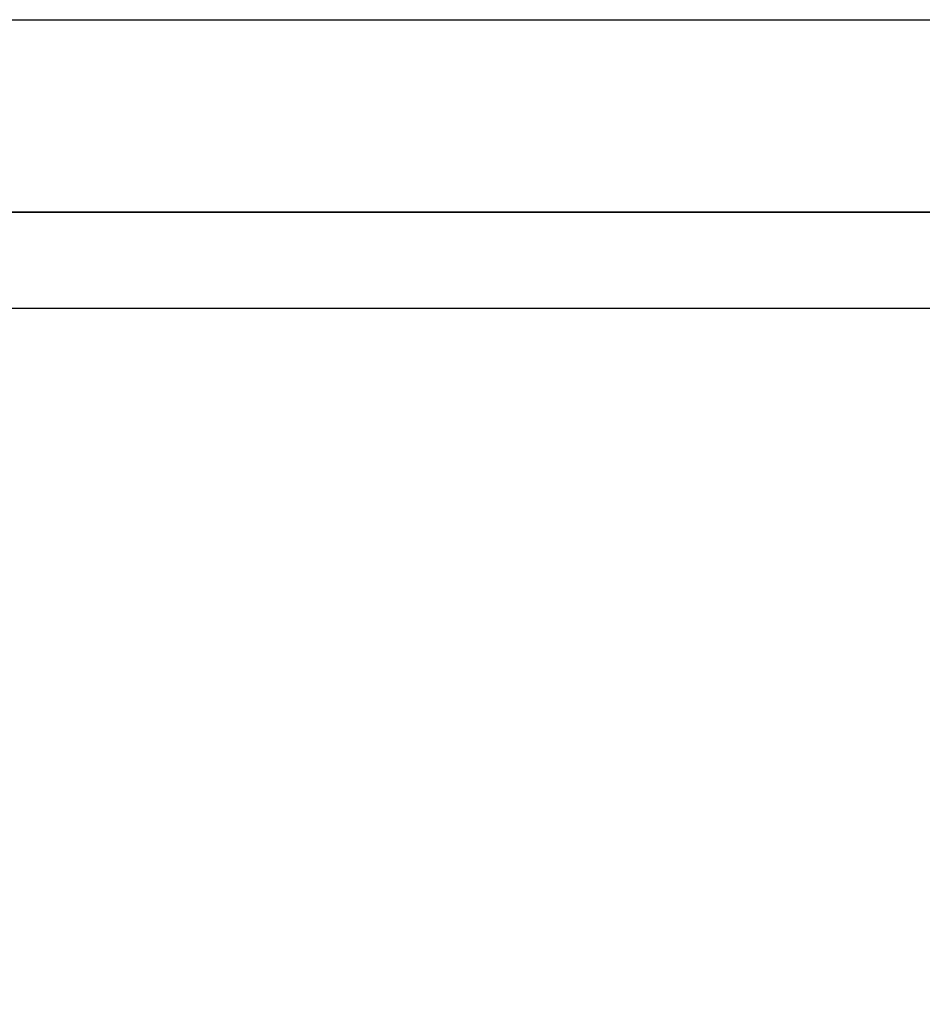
# Model space of a CAD drawing. Header units: millimetres. Extents: x 373037 to 682063, y 76092 to 274210.
# Tile 209 of 256: x 660495 to 660965, y 272420 to 272932. Entities that reach past the tile are written whole.
import ezdxf

# ---------------------------------------------------------------- set-up
doc = ezdxf.new("R2010")
doc.units = ezdxf.units.MM
doc.header["$LTSCALE"] = 100
doc.linetypes.add('ČÁRKOVANÁ', pattern=[19.05, 12.7, -6.35])
doc.layers.add('PUDORYS', color=253, linetype='CONTINUOUS')

msp = doc.modelspace()

# ---------------------------------------------------------------- linework, layer by layer
at = {"layer": 'PUDORYS', "color": 252, "ltscale": 20, "true_color": 0x939598}
msp.add_line((655476.64, 272832.15), (661989.14, 272832.15), dxfattribs=at)
at = {"layer": 'PUDORYS', "color": 252, "ltscale": 5, "true_color": 0x939598}
msp.add_line((655526.64, 272782.15), (681126.64, 272782.15), dxfattribs=at)
at = {"layer": 'PUDORYS', "color": 252, "linetype": 'ČÁRKOVANÁ', "ltscale": 5, "true_color": 0x939598}
msp.add_lwpolyline([(681276.64, 249932.15), (655376.64, 249932.15), (655376.64, 272932.15), (681276.64, 272932.15)], close=True, dxfattribs=at)
at = {"layer": 'PUDORYS', "color": 252, "ltscale": 5, "true_color": 0x939598}
msp.add_lwpolyline([(655476.64, 250032.15), (681176.64, 250032.15), (681176.64, 272832.15), (655476.64, 272832.15)], close=True, dxfattribs=at)
at = {"layer": 'PUDORYS', "color": 252, "true_color": 0x939598}
msp.add_lwpolyline([(681176.64, 250032.15), (655476.64, 250032.15), (655476.64, 272832.15), (681176.64, 272832.15)], close=True, dxfattribs=at)

doc.saveas('drawing.dxf')
